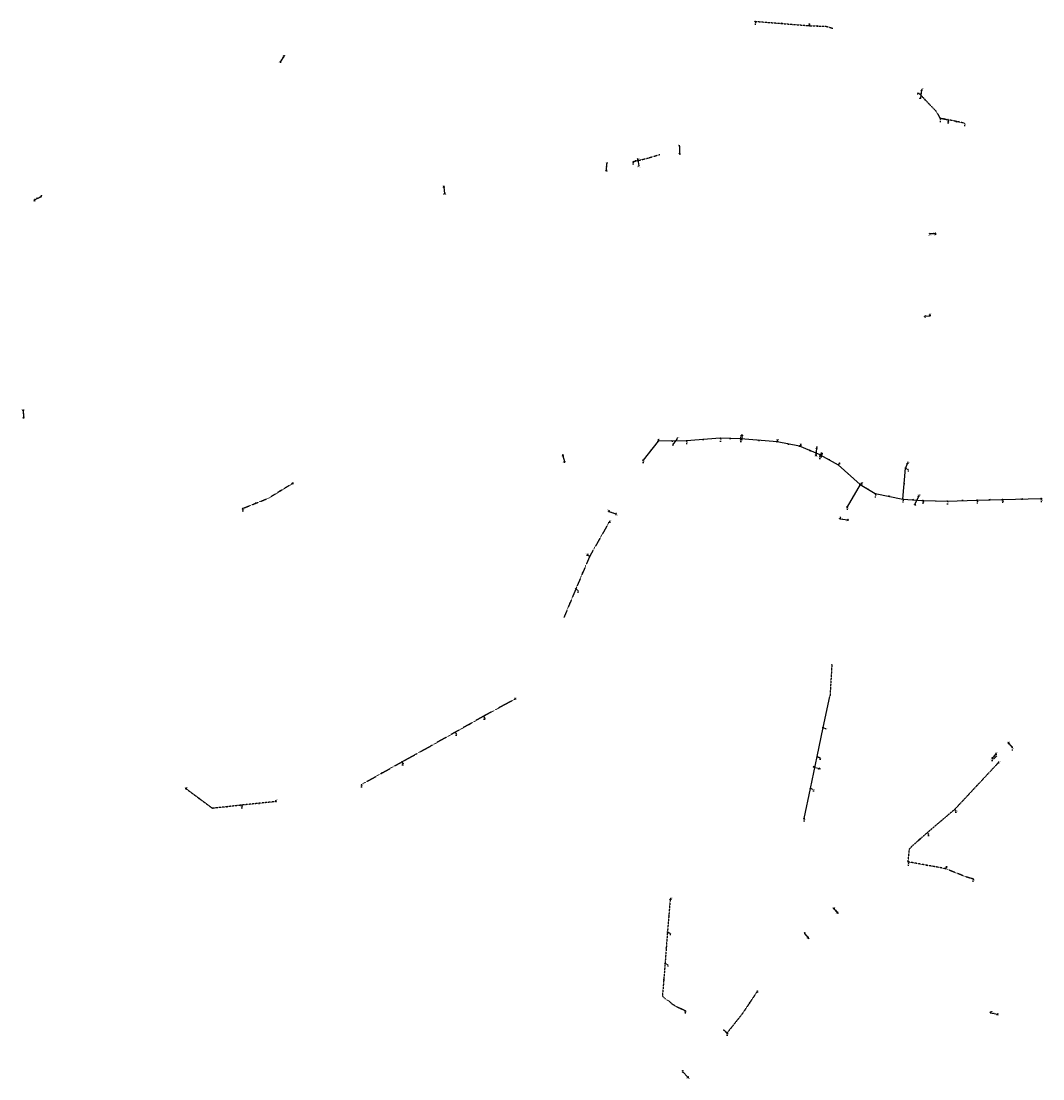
# Model space of a CAD drawing. Extents: x 188323 to 208361, y 565368 to 574910.
# Tile 4 of 256: x 193298 to 195351, y 569916 to 572041. Entities that reach past the tile are written whole.
import ezdxf

# ---------------------------------------------------------------- set-up
doc = ezdxf.new("R2010")
doc.units = 0
for name, pattern in [('BORDER', [1.75, 0.5, -0.25, 0.5, -0.25, 0, -0.25]), ('DASHDOT', [1, 0.5, -0.25, 0, -0.25]), ('DASHED', [0.75, 0.5, -0.25])]:
    doc.linetypes.add(name, pattern=pattern)
doc.layers.get('0').update_dxf_attribs({"linetype": 'CONTINUOUS'})
for name, color, linetype in [('RIO-AFM', 7, 'CONTINUOUS'), ('RIO-BOK', 7, 'CONTINUOUS'), ('RIO-DET', 7, 'CONTINUOUS'), ('RIO-KNP', 7, 'CONTINUOUS'), ('RIO-KNR', 7, 'CONTINUOUS'), ('RIO-LAG', 7, 'CONTINUOUS'), ('RIO-LAG_0B', 7, 'CONTINUOUS'), ('RIO-LAG_2B', 7, 'DASHED'), ('RIO-LAG_4', 7, 'BORDER'), ('RIO-LEN', 7, 'CONTINUOUS'), ('RIO-MVD', 1, 'CONTINUOUS'), ('RIO-VRB', 6, 'DASHDOT'), ('RIO-VRH', 7, 'CONTINUOUS')]:
    doc.layers.add(name, color=color, linetype=linetype)
doc.styles.add('RIO-TXT', font='isocp.shx')

# ---------------------------------------------------------------- blocks, each defined once
blk = doc.blocks.new('L_VHR')
blk.add_lwpolyline([(-0.5, 0), (0.5, 0), (-0.5, 0.15), (-0.5, -0.15), (0.5, 0)])
blk = doc.blocks.new('L_VKT')
blk.add_line((0.3, 0.95), (-0.3, -0.05))
blk.add_lwpolyline([(0.3, 0.15), (0.3, 0.75), (-0.3, 0.75), (-0.3, 0.15)], close=True)
blk = doc.blocks.new('K_RGM')
blk.add_lwpolyline([(-0.6, 0.6), (-0.6, -0.6), (0.6, -0.6), (0.6, 0.6)], close=True)
blk.add_solid([(-0.6, 0.6), (0, 0.6), (-0.6, -0.6), (0, -0.6)])
at = {"style": 'RIO-TXT', "flags": 1}
blk.add_attdef('KNOOPNAAM', (2, 2), '', height=1, dxfattribs=at)
blk = doc.blocks.new('K_IPG')
blk.add_circle((0, 0), 0.5)
for points in [[(0, 0), (-0.5, 0), (-0.433013, 0.25)], [(0, 0), (-0.433013, -0.25), (-0.5, 0)], [(0, 0), (-0.433013, 0.25), (-0.25, 0.433013)], [(0, 0), (-0.25, -0.433013), (-0.433013, -0.25)], [(0, 0), (-0.25, 0.433013), (0, 0.5)], [(0, 0), (0, -0.5), (-0.25, -0.433013)], [(0, 0), (0, 0.5), (0.25, 0.433013)], [(0, 0), (0.25, 0.433013), (0.433013, 0.25)], [(0, 0), (0.433013, 0.25), (0.5, 0)], [(0, 0), (0.5, 0), (0.433013, -0.25)], [(0, 0), (0.433013, -0.25), (0.25, -0.433013)], [(0, 0), (0.25, -0.433013), (0, -0.5)]]:
    blk.add_solid(points)
at = {"style": 'RIO-TXT', "flags": 1}
blk.add_attdef('KNOOPNAAM', (2, 2), '', height=1, dxfattribs=at)
blk = doc.blocks.new('K_OVL')
for points in [[(0.6, 0.6), (-0.6, 0.6), (-0.6, -0.6), (0.6, -0.6)], [(1, 1.25), (0.474823, 0.983111), (0.413034, 1.369554)]]:
    blk.add_lwpolyline(points, close=True)
blk.add_arc((0.81571, 0.439293), 0.83139, 77.193131, 168.854604)
blk.add_solid([(-0.6, 0.6), (0.6, 0.6), (-0.6, -0.6), (0.6, -0.6)])
at = {"style": 'RIO-TXT', "flags": 1}
blk.add_attdef('KNOOPNAAM', (2, 2), '', height=1, dxfattribs=at)
blk = doc.blocks.new('K_UTB')
blk.add_lwpolyline([(0.5, 0.15), (0.5, -0.3), (-0.5, -0.3), (-0.5, 0.15), (-0.45, 0.15), (-0.45, -0.25), (0, -0.25), (0.45, -0.25), (0.45, 0.15)], close=True)
blk.add_lwpolyline([(0.85, 0.6), (0.55, 0.65), (0.614828, 0.459583), (0.850842, 0.598937)])
blk.add_arc((0.85, -0.25), 0.85, 90, 180)
at = {"style": 'RIO-TXT', "flags": 1}
blk.add_attdef('KNOOPNAAM', (2, 2), '', height=1, dxfattribs=at)
blk = doc.blocks.new('K_IPD')
blk.add_lwpolyline([(-0.496027, 0.307994), (0.503973, 0.307994), (0.003973, -0.558031)], close=True)
blk.add_solid([(-0.496027, 0.307994), (0.503973, 0.307994), (0.003973, -0.558031)])
at = {"style": 'RIO-TXT', "flags": 1}
blk.add_attdef('KNOOPNAAM', (2, 2), '', height=1, dxfattribs=at)
blk = doc.blocks.new('K_FIC')
blk.add_circle((0, 0), 0.0625)
at = {"style": 'RIO-TXT', "flags": 1}
blk.add_attdef('KNOOPNAAM', (2, 2), '', height=1, dxfattribs=at)
blk = doc.blocks.new('K_PUN')
blk.add_lwpolyline([(0.5, 0.5), (-0.5, 0.5), (-0.5, -0.5), (0.5, -0.5)], close=True)
blk.add_solid([(-0.5, -0.5), (0.5, 0.5), (0.5, -0.5)])
at = {"style": 'RIO-TXT', "flags": 1}
blk.add_attdef('KNOOPNAAM', (2, 2), '', height=1, dxfattribs=at)
blk = doc.blocks.new('1148_06______76002___c176004_')
at = {"layer": 'RIO-LAG_0B'}
blk.add_line((0, 0), (3.105, 9.317), dxfattribs=at)
at = {"layer": 'RIO-AFM', "style": 'RIO-TXT'}
blk.add_text('r 250', height=0.9, rotation=71.5578, dxfattribs=at).set_placement((0.7368, 3.7916))
at = {"layer": 'RIO-BOK', "style": 'RIO-TXT'}
blk.add_text('-1.44', height=0.9, rotation=71.5578, dxfattribs=at).set_placement((3.1369, 4.9835))
at = {"layer": 'RIO-LEN', "style": 'RIO-TXT'}
blk.add_text('3m', height=0.9, rotation=71.5578, dxfattribs=at).set_placement((0.2245, 2.2548))
blk = doc.blocks.new('1163_06______76007___c276008_')
at = {"layer": 'RIO-LAG_4'}
blk.add_line((0, 0), (1.614, 9.687), dxfattribs=at)
at = {"layer": 'RIO-AFM', "style": 'RIO-TXT'}
blk.add_text('r 250', height=0.9, rotation=80.5296, dxfattribs=at).set_placement((0.1365, 3.8602))
at = {"layer": 'RIO-BOK', "style": 'RIO-TXT'}
blk.add_text('-0.06', height=0.9, rotation=80.5296, dxfattribs=at).set_placement((1.6111, 1.1506))
at = {"layer": 'RIO-LEN', "style": 'RIO-TXT'}
blk.add_text('6m', height=0.9, rotation=80.5296, dxfattribs=at).set_placement((-0.1299, 2.2622))
blk = doc.blocks.new('1178_06______76239_____76284_')
at = {"layer": 'RIO-LAG_2B'}
blk.add_line((0, 0), (-7.496, 6.346), dxfattribs=at)
at = {"layer": 'RIO-VRH', "xscale": 2, "yscale": 2, "zscale": 2, "rotation": 139.73}
blk.add_blockref('L_VHR', (-3.748, 3.173), dxfattribs=at)
at = {"layer": 'RIO-AFM', "style": 'RIO-TXT'}
blk.add_text('r 200', height=0.9, rotation=319.73, dxfattribs=at).set_placement((-4.2489, 4.2533))
at = {"layer": 'RIO-BOK', "style": 'RIO-TXT'}
for s, p in [('-0.96', (-7.3318, 4.3731)), ('-0.88', (-4.0333, 1.5819))]:
    blk.add_text(s, height=0.9, rotation=319.73, dxfattribs=at).set_placement(p)
at = {"layer": 'RIO-LEN', "style": 'RIO-TXT'}
blk.add_text('9m', height=0.9, rotation=319.73, dxfattribs=at).set_placement((-5.4855, 5.2997))
blk = doc.blocks.new('1272_90______900137____900138_')
at = {"layer": 'RIO-LAG'}
blk.add_line((0, 0), (6.342, -7.499), dxfattribs=at)
at = {"layer": 'RIO-AFM', "style": 'RIO-TXT'}
blk.add_text('r 800', height=0.9, rotation=310.1955, dxfattribs=at).set_placement((3.03, -2.8079))
at = {"layer": 'RIO-LEN', "style": 'RIO-TXT'}
blk.add_text('10m', height=0.9, rotation=310.1955, dxfattribs=at).set_placement((1.635, -1.1587))
blk = doc.blocks.new('1273_90______900139____900140_')
at = {"layer": 'RIO-LAG'}
blk.add_line((0, 0), (6.378, -7.468), dxfattribs=at)
at = {"layer": 'RIO-AFM', "style": 'RIO-TXT'}
blk.add_text('r 500', height=0.9, rotation=310.4712, dxfattribs=at).set_placement((3.0431, -2.7929))
at = {"layer": 'RIO-LEN', "style": 'RIO-TXT'}
blk.add_text('10m', height=0.9, rotation=310.4712, dxfattribs=at).set_placement((1.6402, -1.1505))
blk = doc.blocks.new('1420_90______901573____901574_')
at = {"layer": 'RIO-LAG'}
blk.add_line((0, 0), (6.826, 7.06), dxfattribs=at)
at = {"layer": 'RIO-VRH', "xscale": 2, "yscale": 2, "zscale": 2, "rotation": 225.9607}
blk.add_blockref('L_VHR', (3.413, 3.53), dxfattribs=at)
at = {"layer": 'RIO-AFM', "style": 'RIO-TXT'}
blk.add_text('r 400', height=0.9, rotation=45.9607, dxfattribs=at).set_placement((2.4905, 3.2952))
at = {"layer": 'RIO-BOK', "style": 'RIO-TXT'}
for s, p in [('-0.06', (1.9795, 0.0332)), ('0.03', (5.3576, 3.5271))]:
    blk.add_text(s, height=0.9, rotation=45.9607, dxfattribs=at).set_placement(p)
at = {"layer": 'RIO-LEN', "style": 'RIO-TXT'}
blk.add_text('10m', height=0.9, rotation=45.9607, dxfattribs=at).set_placement((0.9891, 1.7423))

msp = doc.modelspace()

# ---------------------------------------------------------------- linework, layer by layer
at = {"layer": 'RIO-LAG'}
for p, q in [((193825.664, 571969.408), (193819.056, 571959.936)), ((195107.424, 571902.336), (195105.216, 571886.976)), ((194620.736, 571789.44), (194621.136, 571775.232)), ((194474.624, 571753.92), (194473.904, 571741.312)), ((194537.456, 571762.624), (194539.024, 571750.464)), ((194147.648, 571707.456), (194149.136, 571695.168)), ((193324.928, 571682.048), (193337.984, 571688.32)), ((195123.696, 571614.208), (195135.024, 571614.656)), ((195114.016, 571448.32), (195124, 571449.28)), ((193302.016, 571258.432), (193303.024, 571245.184)), ((194615.824, 571201.408), (194607.664, 571190.656)), ((194896.048, 571183.04), (194895.168, 571169.408)), ((194386.928, 571167.68), (194389.76, 571156.352)), ((195101.184, 571086.336), (195094.048, 571070.528)), ((194479.28, 571056.192), (194493.136, 571051.264)), ((194943.488, 571041.408), (194959.024, 571039.36)), ((195282.448, 570589.76), (195289.664, 570581.824)), ((195249.136, 570560.576), (195255.84, 570567.488)), ((194891.008, 570542.464), (194902.128, 570539.584)), ((194931.296, 570257.92), (194937.568, 570250.56)), ((194872.704, 570207.488), (194878.848, 570200.192)), ((195246.08, 570048.832), (195259.92, 570046.272)), ((194627.504, 569929.984), (194637.984, 569919.104))]:
    msp.add_line(p, q, dxfattribs=at)
at = {"layer": 'RIO-LAG_0B'}
for p, q in [((194635.008, 571198.016), (194578, 571196.992)), ((194703.008, 571203.008), (194635.008, 571198.016)), ((194744, 571201.984), (194703.008, 571203.008)), ((194816.992, 571196.032), (194744, 571201.984)), ((194578, 571196.992), (194548, 571158.976)), ((194862, 571187.008), (194816.992, 571196.032)), ((194904, 571169.984), (194862, 571187.008)), ((194903.008, 571166.976), (194904, 571169.984)), ((194904, 571169.984), (194940, 571150.016)), ((194940, 571150.016), (194984, 571110.016)), ((195070, 571081.024), (195075.008, 571142.976)), ((194984, 571110.016), (194958, 571065.024)), ((194984, 571110.016), (195014, 571091.968)), ((195014, 571091.968), (195070, 571081.024)), ((195070, 571081.024), (195110, 571078.016)), ((195110, 571078.016), (195159.008, 571076.992)), ((195159.008, 571076.992), (195219.008, 571078.976)), ((195219.008, 571078.976), (195270, 571080)), ((195270, 571080), (195348, 571081.984)), ((194909.408, 570622.016), (194923.344, 570684.288)), ((194897.952, 570563.52), (194909.408, 570622.016)), ((194884.336, 570499.648), (194897.952, 570563.52)), ((194871.232, 570438.976), (194884.336, 570499.648))]:
    msp.add_line(p, q, dxfattribs=at)
at = {"layer": 'RIO-LAG_2B'}
for p, q in [((194772.976, 572040.768), (194881.344, 572032.064)), ((195144.512, 571846.336), (195160.496, 571843.136)), ((195193.968, 571836.096), (195160.496, 571843.136)), ((195078.784, 571152.384), (195075.008, 571142.976)), ((193842.224, 571111.36), (193795.952, 571082.944)), ((193743.504, 571062.08), (193795.952, 571082.944)), ((194479.36, 571033.984), (194440.496, 570965.632)), ((194440.496, 570965.632), (194412.992, 570900.736)), ((194412.992, 570900.736), (194389.024, 570843.392)), ((194927.2, 570748.8), (194923.344, 570684.288)), ((194289.776, 570678.592), (194227.616, 570644.8)), ((194227.616, 570644.8), (194170.88, 570612.672)), ((194170.88, 570612.672), (194120.896, 570584.64)), ((194063.552, 570553.024), (194120.896, 570584.64)), ((193982.032, 570507.328), (194063.552, 570553.024)), ((195260.976, 570550.464), (195174.16, 570457.536)), ((193629.936, 570498.624), (193682.592, 570459.584)), ((193741.312, 570465.984), (193682.592, 570459.584)), ((193810.608, 570473.152), (193741.312, 570465.984)), ((195174.16, 570457.536), (195119.168, 570410.88)), ((195119.168, 570410.88), (195088.032, 570383.36)), ((195154.816, 570338.432), (195080.24, 570352.064)), ((194602.32, 570276.48), (194596.864, 570211.008)), ((194596.864, 570211.008), (194592.096, 570148.096)), ((194592.096, 570148.096), (194586.752, 570082.24)), ((194716.672, 570008.256), (194709.856, 570014.08))]:
    msp.add_line(p, q, dxfattribs=at)
for points in [[(194881.344, 572032.064), (194915.824, 572030.72), (194929.104, 572026.88)], [(195104.288, 571894.144), (195124.976, 571872.192), (195136.336, 571860.48), (195144.512, 571846.336)], [(194527.824, 571759.104), (194537.888, 571761.152), (194557.904, 571766.08), (194581.728, 571773.376)], [(195080.24, 570352.064), (195083.12, 570377.856), (195088.032, 570383.36)], [(195211.072, 570317.76), (195198.096, 570321.28), (195154.816, 570338.432)], [(194632.592, 570052.992), (194615.168, 570060.48), (194606.304, 570066.24), (194600.464, 570072.192), (194592.304, 570076.736), (194586.752, 570082.24)], [(194776.256, 570090.112), (194747.072, 570046.528), (194716.672, 570008.256)]]:
    msp.add_lwpolyline(points, dxfattribs=at)
at = {"layer": 'RIO-LAG_4'}
msp.add_line((194744, 571201.984), (194744.992, 571208), dxfattribs=at)
at = {"layer": 'RIO-VRB'}
for p, q in [((194772.97, 572040.75), (194773.6771, 572037.4368)), ((194881.34, 572032.07), (194882.7333, 572036.5994)), ((193825.67, 571969.44), (193827.6464, 571972.4958)), ((193819.06, 571959.93), (193819.5935, 571957.6016)), ((195107.42, 571902.35), (195109.3964, 571905.4058)), ((195104.28, 571894.16), (195099.8843, 571897.3963)), ((195105.21, 571886.99), (195103.2344, 571885.3336)), ((195144.52, 571846.36), (195145.4006, 571842.062)), ((195160.5, 571843.15), (195161.3806, 571838.852)), ((195193.97, 571836.12), (195194.5035, 571833.7916)), ((194620.74, 571789.41), (194620.7397, 571792.185)), ((194621.13, 571775.2), (194621.6635, 571772.8716)), ((194474.63, 571753.9), (194476.6064, 571756.9558)), ((194527.83, 571759.12), (194528.3635, 571756.7916)), ((194537.45, 571762.61), (194537.4497, 571765.385)), ((194539.02, 571750.47), (194539.5535, 571748.1416)), ((194473.91, 571741.33), (194474.4435, 571739.0016)), ((194147.64, 571707.43), (194147.6397, 571710.205)), ((193337.98, 571688.3), (193339.9564, 571691.3558)), ((194149.14, 571695.16), (194149.6735, 571692.8316)), ((193324.92, 571682.07), (193325.4535, 571679.7416)), ((195123.69, 571614.18), (195124.3971, 571610.8668)), ((195135.02, 571614.64), (195135.7271, 571611.3268)), ((195124, 571449.25), (195124.5335, 571452.9784)), ((195114.01, 571448.31), (195114.5435, 571445.9816)), ((193302.02, 571258.43), (193302.0197, 571261.205)), ((193303.02, 571245.21), (193303.5535, 571242.8816)), ((194578, 571197), (194579.3933, 571201.5294)), ((194615.82, 571201.42), (194617.7964, 571204.4758)), ((194635, 571198), (194635.7071, 571194.6868)), ((194703, 571203), (194703.7071, 571199.6868)), ((194744, 571202), (194744.7071, 571198.6868)), ((194745, 571208), (194746.9764, 571211.0558)), ((194817, 571196), (194818.3933, 571200.5294)), ((194607.67, 571190.63), (194608.2035, 571188.3016)), ((194862, 571187), (194865.2618, 571191.588)), ((194896.05, 571183.02), (194898.0264, 571186.0758)), ((194386.93, 571167.67), (194386.9297, 571170.445)), ((194389.76, 571156.33), (194390.2935, 571154.0016)), ((194548, 571159), (194548.5335, 571156.6716)), ((194895.16, 571169.39), (194895.6935, 571167.0616)), ((194903, 571167), (194903.5335, 571164.6716)), ((194904, 571170), (194907.2618, 571174.588)), ((195078.79, 571152.39), (195080.7664, 571155.4458)), ((194940, 571150), (194943.2618, 571154.588)), ((195075, 571143), (195081.1269, 571140.1622)), ((193842.23, 571111.35), (193844.2064, 571114.4058)), ((194984, 571110), (194987.8874, 571113.9624)), ((195014, 571092), (195014.8806, 571087.702)), ((195070, 571081), (195070.7071, 571077.6868)), ((195094.04, 571070.52), (195094.5735, 571068.1916)), ((195101.19, 571086.33), (195103.1664, 571089.3858)), ((195110, 571078), (195110.7071, 571074.6868)), ((195159, 571077), (195159.7071, 571073.6868)), ((195219, 571079), (195219.7071, 571075.6868)), ((195270, 571080), (195270.7071, 571076.6868)), ((195348, 571082), (195348.7071, 571078.6868)), ((193743.5, 571062.1), (193744.0335, 571059.7716)), ((194479.28, 571056.17), (194479.2797, 571058.945)), ((194493.14, 571051.25), (194493.6735, 571048.9216)), ((194958, 571065), (194958.5335, 571062.6716)), ((194479.36, 571033.99), (194481.3364, 571037.0458)), ((194943.48, 571041.38), (194945.0172, 571044.7432)), ((194959.03, 571039.38), (194959.5635, 571037.0516)), ((194440.49, 570965.62), (194435.8353, 570970.2238)), ((194412.99, 570900.76), (194417.5372, 570896.0398)), ((194289.78, 570678.59), (194291.7564, 570681.6458)), ((194227.61, 570644.77), (194229.3452, 570640.7008)), ((194170.88, 570612.69), (194172.6152, 570608.6208)), ((194909.41, 570622), (194915.5369, 570619.1622)), ((195282.45, 570589.75), (195282.4497, 570592.525)), ((195289.66, 570581.81), (195290.1935, 570579.4816)), ((194897.95, 570563.5), (194904.0769, 570560.6622)), ((195249.13, 570560.56), (195249.6635, 570558.2316)), ((195255.84, 570567.5), (195257.8164, 570570.5558)), ((194063.55, 570553.05), (194065.2852, 570548.9808)), ((194891, 570542.44), (194890.9997, 570545.215)), ((194902.13, 570539.56), (194902.6635, 570537.2316)), ((195260.98, 570550.49), (195262.9564, 570553.5458)), ((193629.94, 570498.6), (193629.9397, 570501.375)), ((193982.03, 570507.3), (193982.5635, 570504.9716)), ((194884.34, 570499.63), (194890.4669, 570496.7922)), ((193810.61, 570473.14), (193810.6095, 570476.915)), ((193741.32, 570466.01), (193742.0271, 570462.6968)), ((195174.16, 570457.52), (195176.697, 570453.8247)), ((194871.23, 570439), (194871.7635, 570436.6716)), ((195119.17, 570410.9), (195121.707, 570407.2047)), ((195080.24, 570352.06), (195081.1206, 570347.762)), ((195154.81, 570338.43), (195158.0718, 570343.018)), ((195211.07, 570317.73), (195211.6035, 570315.4016)), ((194602.32, 570276.46), (194604.2964, 570279.5158)), ((194931.3, 570257.9), (194931.2997, 570260.675)), ((194937.57, 570250.55), (194938.1035, 570248.2216)), ((194596.86, 570211.03), (194602.9869, 570208.1922)), ((194872.7, 570207.5), (194872.6997, 570210.275)), ((194878.85, 570200.22), (194879.3835, 570197.8916)), ((194592.1, 570148.09), (194598.2269, 570145.2522)), ((194776.26, 570090.1), (194778.2364, 570093.1558)), ((194632.59, 570052.98), (194633.1235, 570050.6516)), ((195246.08, 570048.84), (195248.0564, 570051.8958)), ((195259.92, 570046.29), (195260.4535, 570043.9616)), ((194716.67, 570008.28), (194717.2035, 570005.9516)), ((194627.5, 569930), (194627.4997, 569932.775)), ((194637.98, 569919.11), (194638.5135, 569916.7816))]:
    msp.add_line(p, q, dxfattribs=at)

# ---------------------------------------------------------------- block references
at = {"layer": 'RIO-AFM', "xscale": 0.9, "yscale": 0.9, "zscale": 0.9}
for p, rotation in [((193330.0159, 571685.0549), 25.4999), ((193302.92, 571253.2047), 274.3344)]:
    msp.add_blockref('L_VKT', p, dxfattribs=dict(at, rotation=rotation))
at = {"layer": 'RIO-DET'}
for name, p in [('1163_06______76007___c276008_', (194746.496, 571199.488)), ('1148_06______76002___c176004_', (194905.504, 571164.48)), ('1420_90______901573____901574_', (195251.632, 570558.08)), ('1273_90______900139____900140_', (194933.792, 570255.424)), ('1272_90______900137____900138_', (194875.2, 570204.992)), ('1178_06______76239_____76284_', (194719.168, 570005.76))]:
    msp.add_blockref(name, p, dxfattribs=at)
at = {"layer": 'RIO-KNP', "xscale": 1.25, "yscale": 1.25, "zscale": 1.25}
for name, p in [('K_IPD', (194772.976, 572040.768)), ('K_IPD', (194881.344, 572032.064)), ('K_FIC', (194929.104, 572026.88)), ('K_UTB', (193825.664, 571969.408)), ('K_UTB', (193819.056, 571959.936)), ('K_UTB', (195107.424, 571902.336)), ('K_IPD', (195104.288, 571894.144)), ('K_UTB', (195105.216, 571886.976)), ('K_IPD', (195144.512, 571846.336)), ('K_PUN', (195160.496, 571843.136)), ('K_IPD', (195193.968, 571836.096)), ('K_FIC', (194581.728, 571773.376)), ('K_UTB', (194620.736, 571789.44)), ('K_UTB', (194621.136, 571775.232)), ('K_UTB', (194474.624, 571753.92)), ('K_IPD', (194527.824, 571759.104)), ('K_UTB', (194537.456, 571762.624)), ('K_UTB', (194539.024, 571750.464)), ('K_UTB', (194473.904, 571741.312)), ('K_UTB', (194147.648, 571707.456)), ('K_UTB', (193337.984, 571688.32)), ('K_UTB', (194149.136, 571695.168)), ('K_UTB', (193324.928, 571682.048)), ('K_UTB', (195123.696, 571614.208)), ('K_UTB', (195135.024, 571614.656)), ('K_UTB', (195114.016, 571448.32)), ('K_UTB', (195124, 571449.28)), ('K_UTB', (193302.016, 571258.432)), ('K_UTB', (193303.024, 571245.184)), ('K_IPG', (194578, 571196.992)), ('K_UTB', (194615.824, 571201.408)), ('K_IPG', (194635.008, 571198.016)), ('K_IPG', (194703.008, 571203.008)), ('K_OVL', (194744, 571201.984)), ('K_UTB', (194744.992, 571208)), ('K_UTB', (194607.664, 571190.656)), ('K_IPG', (194816.992, 571196.032)), ('K_IPG', (194862, 571187.008)), ('K_UTB', (194896.048, 571183.04)), ('K_UTB', (194386.928, 571167.68)), ('K_UTB', (194389.76, 571156.352)), ('K_IPG', (194548, 571158.976)), ('K_UTB', (194895.168, 571169.408)), ('K_RGM', (194903.008, 571166.976)), ('K_IPG', (194904, 571169.984)), ('K_IPG', (194940, 571150.016)), ('K_IPD', (195075.008, 571142.976)), ('K_IPD', (195078.784, 571152.384)), ('K_IPD', (193842.224, 571111.36)), ('K_IPG', (194984, 571110.016)), ('K_IPG', (195014, 571091.968)), ('K_FIC', (193795.952, 571082.944)), ('K_IPG', (195070, 571081.024)), ('K_UTB', (195094.048, 571070.528)), ('K_UTB', (195101.184, 571086.336)), ('K_IPG', (195110, 571078.016)), ('K_IPG', (195159.008, 571076.992)), ('K_IPG', (195219.008, 571078.976)), ('K_IPG', (195270, 571080)), ('K_IPG', (195348, 571081.984)), ('K_IPD', (193743.504, 571062.08)), ('K_UTB', (194479.28, 571056.192)), ('K_UTB', (194493.136, 571051.264)), ('K_IPG', (194958, 571065.024)), ('K_IPD', (194479.36, 571033.984)), ('K_UTB', (194943.488, 571041.408)), ('K_UTB', (194959.024, 571039.36)), ('K_IPD', (194440.496, 570965.632)), ('K_IPD', (194412.992, 570900.736)), ('K_FIC', (194389.024, 570843.392)), ('K_FIC', (194927.2, 570748.8)), ('K_IPD', (194289.776, 570678.592)), ('K_IPD', (194227.616, 570644.8)), ('K_IPD', (194170.88, 570612.672)), ('K_IPG', (194909.408, 570622.016)), ('K_FIC', (194120.896, 570584.64)), ('K_UTB', (195282.448, 570589.76)), ('K_UTB', (195289.664, 570581.824)), ('K_IPG', (194897.952, 570563.52)), ('K_UTB', (195249.136, 570560.576)), ('K_UTB', (195255.84, 570567.488)), ('K_IPD', (194063.552, 570553.024)), ('K_UTB', (194891.008, 570542.464)), ('K_UTB', (194902.128, 570539.584)), ('K_IPD', (195260.976, 570550.464)), ('K_IPD', (193629.936, 570498.624)), ('K_IPD', (193982.032, 570507.328)), ('K_IPG', (194884.336, 570499.648)), ('K_FIC', (193682.592, 570459.584)), ('K_IPD', (193741.312, 570465.984)), ('K_IPD', (193810.608, 570473.152)), ('K_IPD', (195174.16, 570457.536)), ('K_IPG', (194871.232, 570438.976)), ('K_IPD', (195119.168, 570410.88)), ('K_FIC', (195088.032, 570383.36)), ('K_IPD', (195080.24, 570352.064)), ('K_IPD', (195154.816, 570338.432)), ('K_IPD', (195211.072, 570317.76)), ('K_IPD', (194602.32, 570276.48)), ('K_UTB', (194931.296, 570257.92)), ('K_UTB', (194937.568, 570250.56)), ('K_IPD', (194596.864, 570211.008)), ('K_UTB', (194872.704, 570207.488)), ('K_UTB', (194878.848, 570200.192)), ('K_IPD', (194592.096, 570148.096)), ('K_FIC', (194586.752, 570082.24)), ('K_IPD', (194776.256, 570090.112)), ('K_IPD', (194632.592, 570052.992)), ('K_UTB', (195246.08, 570048.832)), ('K_UTB', (195259.92, 570046.272)), ('K_FIC', (194709.856, 570014.08)), ('K_IPD', (194716.672, 570008.256)), ('K_UTB', (194627.504, 569929.984)), ('K_UTB', (194637.984, 569919.104))]:
    msp.add_blockref(name, p, dxfattribs=at)
at = {"layer": 'RIO-VRH', "xscale": 2, "yscale": 2, "zscale": 2}
for p, rotation in [((194827.155, 572036.41), 355.4211), ((194898.58, 572031.405), 357.7912), ((195114.63, 571883.185), 313.326), ((195152.51, 571844.755), 528.6429), ((195177.235, 571839.635), 168.1393), ((194532.86, 571760.15), 11.5714), ((194606.5, 571197.5), 361.005), ((194669, 571200.5), 364.2049), ((194723.5, 571202.5), 358.603), ((194780.5, 571199), 355.3018), ((194563, 571178), 411.7046), ((194839.5, 571191.5), 348.6912), ((194883, 571178.5), 337.966), ((194922, 571160), 510.9483), ((195072.5, 571112), 265.3807), ((193819.09, 571097.135), 211.5594), ((194999, 571101), 329.0394), ((193769.725, 571072.51), 21.6484), ((194971, 571087.5), 419.9756), ((195042, 571086.5), 528.8881), ((195090, 571079.5), 535.7113), ((195189, 571078), 181.909), ((195244.5, 571079.5), 181.1232), ((195309, 571081), 181.4687), ((194459.925, 570999.805), 240.3746), ((194426.74, 570933.19), 247.0168), ((194401.01, 570872.09), 247.3152), ((194258.695, 570661.68), 208.543), ((194199.245, 570628.73), 209.4846), ((194092.22, 570568.83), 28.8255), ((195252.485, 570564.03), 225.9607), ((194022.79, 570530.175), 29.2987), ((195217.57, 570504.005), 226.9544), ((193656.265, 570479.085), 323.4538), ((193711.955, 570462.79), 186.2571), ((193775.965, 570469.575), 185.8745), ((195146.665, 570434.21), 220.2869), ((195103.6, 570397.12), 221.5058), ((195081.68, 570364.96), 83.6221), ((195117.525, 570345.245), 169.6428), ((195204.58, 570319.5), 164.7464), ((194599.59, 570243.745), 265.2213), ((194594.48, 570179.56), 265.6664), ((194589.43, 570115.18), 265.3531), ((194623.875, 570056.74), 156.6651), ((194761.67, 570068.32), 236.177), ((194713.265, 570011.165), 139.73)]:
    msp.add_blockref('L_VHR', p, dxfattribs=dict(at, rotation=rotation))

# ---------------------------------------------------------------- texts
at = {"layer": 'RIO-AFM', "style": 'RIO-TXT'}
for s, rotation, p in [('r 160', 355.4211, (194826.6591, 572036.9855)), ('r 160', 357.7912, (194897.7897, 572031.9463)), ('r 600', 415.1929, (193821.4893, 571964.3066)), ('r 300', 441.8042, (195105.7003, 571893.9398)), ('r 160', 313.326, (195114.4444, 571884.1237)), ('r 160', 348.6429, (195151.8149, 571845.4094)), ('r 160', 348.1393, (195176.5468, 571840.301)), ('r 500', 271.5811, (194621.4166, 571783.1289)), ('r 160', 11.5714, (194531.9659, 571760.4773)), ('r 300', 277.3772, (194538.6303, 571757.4082)), ('r 500', 446.713, (194473.721, 571746.8346)), ('2000/1000', 25.4999, (193330.747, 571685.4036)), ('r 500', 276.9781, (194148.7913, 571702.1605)), ('r 500', 2.3247, (195128.5253, 571614.8767)), ('r 500', 5.3748, (195118.1517, 571449.2019)), ('1450/1200', 274.3344, (193302.9816, 571252.3971)), ('r 200', 361.005, (194605.6804, 571198.0033)), ('r 700', 412.9298, (194610.8546, 571195.6821)), ('r 250', 364.2049, (194668.1534, 571200.9603)), ('r 250', 358.603, (194722.7024, 571203.0321)), ('r 250', 355.3018, (194779.7352, 571199.5873)), ('r 200', 411.7046, (194562.0936, 571177.6827)), ('r 250', 348.6912, (194838.8062, 571192.163)), ('r 250', 337.966, (194882.4417, 571179.2803)), ('r 600', 446.2553, (194895.0495, 571175.4293)), ('r 300', 284.0201, (194388.6369, 571162.9084)), ('r 250', 330.9483, (194921.5404, 571160.8417)), ('r 160', 428.0131, (195076.1256, 571147.1318)), ('r 250', 317.7306, (194961.749, 571130.9287)), ('r 200', 85.3807, (195071.9365, 571111.2327)), ('r 200', 391.5594, (193818.1288, 571097.1509)), ('r 250', 329.0394, (194998.5676, 571101.8549)), ('r 200', 21.6484, (193768.7877, 571072.6759)), ('r 200', 419.9756, (194970.1479, 571087.0565)), ('r 250', 348.8881, (195041.3046, 571087.1641)), ('r 250', 355.7113, (195089.2302, 571080.0714)), ('r 500', 425.6587, (195096.8209, 571077.8946)), ('r 250', 358.831, (195133.7003, 571078.0315)), ('r 250', 1.909, (195188.1737, 571078.4727)), ('r 200', 1.1232, (195243.68, 571079.984)), ('r 200', 1.4687, (195308.1772, 571081.4791)), ('r 400', 340.4582, (194485.6149, 571054.4562)), ('r 500', 352.6718, (194950.5157, 571040.9837)), ('r 200', 420.3746, (194459.0684, 570999.3594)), ('r 200', 427.0168, (194425.9433, 570932.6477)), ('r 200', 427.3152, (194400.2184, 570871.5423)), ('r 160', 446.5659, (194924.7026, 570715.7771)), ('r 200', 388.543, (194257.7336, 570661.7511)), ('r 250', 77.3904, (194915.7103, 570652.4736)), ('r 200', 389.4846, (194198.2836, 570628.7839)), ('r 200', 389.3205, (194144.9248, 570598.7044)), ('r 250', 78.9083, (194903.0335, 570592.0509)), ('r 300', 312.2462, (195285.8826, 570586.7179)), ('r 200', 28.8255, (194091.2691, 570568.8774)), ('r 600', 345.4938, (194895.9064, 570541.6901)), ('r 200', 29.2987, (194021.8389, 570530.2146)), ('r 250', 77.9629, (194890.4871, 570530.8766)), ('r 200', 406.9544, (195216.8066, 570503.9787)), ('r 200', 323.4538, (193655.9239, 570479.9855)), ('r 200', 366.2571, (193711.0931, 570463.2168)), ('r 200', 365.8745, (193775.1052, 570470.0108)), ('r 250', 77.7909, (194877.1251, 570468.629)), ('r 200', 400.2869, (195145.709, 570434.0843)), ('r 200', 401.5058, (195102.6534, 570396.9668)), ('r 160', 83.6221, (195081.0932, 570364.2104)), ('r 160', 349.6428, (195116.8219, 570345.9057)), ('r 160', 344.7464, (195203.9308, 570320.1992)), ('r 200', 445.2213, (194599.0041, 570242.9806)), ('r 200', 445.6664, (194593.9009, 570178.7909)), ('r 200', 445.3531, (194588.8458, 570114.4144)), ('r 200', 336.665, (194623.3313, 570057.5251)), ('r 200', 416.177, (194760.9403, 570068.1583)), ('r 500', 349.5615, (195252.294, 570048.2075)), ('r 400', 313.9055, (194632.5413, 569925.4887))]:
    msp.add_text(s, height=0.9, rotation=rotation, dxfattribs=at).set_placement(p)
at = {"layer": 'RIO-BOK', "style": 'RIO-TXT'}
for s, rotation, p in [('-0.01', 355.4211, (194774.2545, 572039.2435)), ('-0.24', 355.4211, (194877.1472, 572031.0679)), ('-0.24', 357.7912, (194882.6857, 572030.6179)), ('-0.27', 343.6752, (194924.7741, 572026.6647)), ('0.23', 313.326, (195104.2231, 571892.1811)), ('0.16', 300.121, (195141.53, 571848.7408)), ('0.16', 348.6429, (195145.6177, 571844.7124)), ('0.21', 348.6429, (195156.736, 571842.4864)), ('0.21', 348.1393, (195161.5832, 571841.4929)), ('0.37', 348.1393, (195190.2026, 571835.5006)), ('-0.75', 17.0215, (194578.2093, 571770.821)), ('-0.71', 11.5714, (194529.4822, 571758.0293)), ('-0.85', 361.005, (194630.9245, 571196.5618)), ('-0.85', 364.2049, (194636.4995, 571196.7074)), ('-0.91', 364.2049, (194699.0108, 571201.3436)), ('-0.88', 358.603, (194704.3661, 571201.5672)), ('-0.89', 358.603, (194739.8681, 571200.7238)), ('-0.91', 355.3018, (194745.2813, 571200.4909)), ('-0.73', 411.7046, (194576.5361, 571192.9317)), ('-0.73', 361.005, (194579.425, 571195.6257)), ('-1.01', 355.3018, (194812.8032, 571194.9842)), ('-1.01', 348.6912, (194818.0991, 571194.3534)), ('-1.19', 348.6912, (194857.7107, 571186.4572)), ('-1.19', 337.966, (194862.7734, 571185.1776)), ('-0.58', 411.7046, (194549.9661, 571159.2324)), ('-1.21', 337.966, (194899.6846, 571170.2646)), ('-1.44', 330.9483, (194904.5449, 571168.0967)), ('-1.31', 330.9483, (194935.7476, 571150.7878)), ('-1.31', 317.7306, (194940.0953, 571148.0226)), ('-0.36', 85.3807, (195076.0659, 571138.8002)), ('-0.06', 428.0131, (195076.8217, 571143.7752)), ('-0.06', 428.0131, (195078.5504, 571148.066)), ('-1.87', 391.5594, (193839.4525, 571108.0381)), ('-1.31', 317.7306, (194980.0484, 571111.7478)), ('-0.67', 419.9756, (194983.1351, 571105.7652)), ('-1.31', 329.0394, (194984.4812, 571108.0796)), ('-1.36', 329.0394, (195009.774, 571092.9258)), ('-1.36', 348.8881, (195015.1047, 571090.3572)), ('-1.91', 21.6484, (193792.6554, 571080.106)), ('-1.91', 391.5594, (193797.8758, 571082.461)), ('-1.31', 348.8881, (195065.714, 571080.4494)), ('-0.49', 85.3807, (195071.508, 571082.2827)), ('-1.31', 355.7113, (195071.2921, 571079.5001)), ('-1.14', 355.7113, (195105.8088, 571076.9333)), ('-0.52', 358.831, (195111.3718, 571076.5726)), ('-0.52', 358.831, (195154.8733, 571075.7124)), ('-0.52', 1.909, (195160.4456, 571075.6474)), ('-0.47', 1.909, (195214.9484, 571077.4642)), ('-0.47', 1.1232, (195220.427, 571077.6277)), ('-0.43', 1.1232, (195265.9272, 571078.5199)), ('-0.43', 1.4687, (195271.4352, 571078.6363)), ('-0.30', 1.4687, (195343.9364, 571080.4953)), ('-1.86', 21.6484, (193745.3175, 571061.3152)), ('-0.56', 419.9756, (194959.9122, 571065.5128)), ('-1.10', 420.3746, (194478.5095, 571029.757)), ('-1.31', 427.0168, (194440.14, 570961.3157)), ('-1.31', 420.3746, (194442.3985, 570966.1461)), ('-1.48', 427.0168, (194414.8249, 570901.5034)), ('-1.48', 427.3152, (194412.6671, 570896.4514)), ('-1.60', 427.3152, (194390.861, 570844.1729)), ('-1.74', 388.543, (194286.8273, 570675.4381)), ('-1.83', 388.543, (194229.509, 570644.2103)), ('-1.83', 389.4846, (194224.7115, 570641.5671)), ('-1.91', 389.3205, (194167.9745, 570609.4909)), ('-1.91', 389.4846, (194172.7879, 570612.1616)), ('-1.91', 28.8255, (194117.9725, 570581.4061)), ('-1.91', 389.3205, (194122.7964, 570584.0761)), ('0.22', 312.2462, (195282.3558, 570587.7725)), ('0.22', 312.2462, (195286.2341, 570583.507)), ('-1.74', 29.2987, (194060.6593, 570549.8223)), ('-1.74', 28.8255, (194065.4514, 570552.4985)), ('-0.04', 406.9544, (195259.1482, 570546.5916)), ('-1.83', 323.4538, (193630.232, 570496.6419)), ('-1.44', 29.2987, (193983.9359, 570506.7642)), ('-1.95', 323.4538, (193678.4863, 570460.9179)), ('-1.95', 366.2571, (193684.1348, 570458.3319)), ('-1.85', 366.2571, (193737.3939, 570464.2061)), ('-1.85', 365.8745, (193742.8565, 570464.7616)), ('-1.68', 365.8745, (193806.6704, 570471.369)), ('-0.26', 400.2869, (195171.9102, 570453.8338)), ('-0.26', 406.9544, (195176.1385, 570457.5888)), ('-0.64', 400.2869, (195121.1431, 570410.7386)), ('-0.64', 401.5058, (195117.0121, 570407.1524)), ('-0.68', 48.1353, (195086.336, 570379.3513)), ('-0.68', 401.5058, (195090.0061, 570383.2206)), ('-0.65', 83.6221, (195081.7866, 570353.2958)), ('-0.65', 349.6428, (195081.3663, 570350.4318)), ('-0.40', 349.6428, (195150.5335, 570337.8347)), ('-0.40', 338.3745, (195155.5964, 570336.6131)), ('-0.26', 344.7464, (195206.7482, 570317.4637)), ('-0.73', 445.2213, (194603.3353, 570272.2613)), ('-0.83', 445.6664, (194597.9095, 570206.8388)), ('-0.83', 445.2213, (194598.3707, 570212.3095)), ('-0.94', 445.3531, (194593.1248, 570143.8938)), ('-0.94', 445.6664, (194593.6008, 570149.3812)), ('-1.03', 315.1598, (194586.7665, 570080.2903)), ('-1.03', 445.3531, (194588.2678, 570083.5529)), ('-0.74', 416.177, (194775.116, 570085.9318)), ('-0.72', 336.665, (194628.2751, 570053.3271)), ('-0.88', 411.5162, (194718.6368, 570008.5059))]:
    msp.add_text(s, height=0.9, rotation=rotation, dxfattribs=at).set_placement(p)
at = {"layer": 'RIO-KNR', "style": 'RIO-TXT'}
for s, p in [('76201', (194770.4896, 572036.6868)), ('76200', (194879.5458, 572035.8494)), ('900117', (193823.8214, 571971.7458)), ('900118', (193815.7685, 571956.8516)), ('900169', (195105.5714, 571904.6558)), ('76198', (195096.6968, 571896.6463)), ('900170', (195099.4094, 571884.5836)), ('76196', (195142.2131, 571841.312)), ('76126', (195158.1931, 571838.102)), ('76194', (195191.316, 571833.0416)), ('900125', (194616.9147, 571791.435)), ('900126', (194617.8385, 571772.1216)), ('900121', (194472.7814, 571756.2058)), ('76202', (194525.176, 571756.0416)), ('900123', (194533.6247, 571764.635)), ('900122', (194470.6185, 571738.2516)), ('900124', (194535.7285, 571747.3916)), ('900119', (194143.8147, 571709.455)), ('900116', (193336.1314, 571690.6058)), ('900120', (194145.8485, 571692.0816)), ('900115', (193321.6285, 571678.9916)), ('900167', (195120.5721, 571610.1168)), ('900168', (195131.9021, 571610.5768)), ('900166', (195120.7085, 571452.2284)), ('900165', (195110.7185, 571445.2316)), ('900113', (193298.1947, 571260.455)), ('900114', (193299.7285, 571242.1316)), ('76011', (194576.2058, 571200.7794)), ('900155', (194613.9714, 571203.7258)), ('76009', (194700.5196, 571198.9368)), ('76007', (194741.5196, 571197.9368)), ('76008', (194743.7889, 571210.3058)), ('76006', (194815.2058, 571199.7794)), ('900156', (194604.3785, 571187.5516)), ('76010', (194632.5196, 571193.9368)), ('76005', (194862.0743, 571190.838)), ('900157', (194894.2014, 571185.3258)), ('900151', (194383.1047, 571169.695)), ('900152', (194386.4685, 571153.2516)), ('76012', (194545.346, 571155.9216)), ('900158', (194891.8685, 571166.3116)), ('76002', (194900.346, 571163.9216)), ('76004', (194904.0743, 571173.838)), ('76013', (194940.0743, 571153.838)), ('76034', (195077.5789, 571154.6958)), ('76023', (195077.9394, 571139.4122)), ('76207', (193841.0189, 571113.6558)), ('76014', (194984.6999, 571113.2124)), ('76019', (195011.6931, 571086.952)), ('76021', (195067.5196, 571076.9368)), ('900163', (195099.3414, 571088.6358)), ('76025', (195107.5196, 571073.9368)), ('76026', (195156.5196, 571072.9368)), ('76027', (195216.5196, 571074.9368)), ('76028', (195267.5196, 571075.9368)), ('76030', (195345.5196, 571077.9368)), ('76205', (193740.846, 571059.0216)), ('900153', (194475.4547, 571058.195)), ('900154', (194489.8485, 571048.1716)), ('76016', (194955.346, 571061.9216)), ('900164', (195090.7485, 571067.4416)), ('76229', (194478.1489, 571036.2958)), ('900159', (194941.1922, 571043.9932)), ('900160', (194955.7385, 571036.3016)), ('76227', (194432.6478, 570969.4738)), ('76225', (194414.3497, 570895.2898)), ('76223', (194288.5689, 570680.8958)), ('76221', (194226.1577, 570639.9508)), ('76219', (194169.4277, 570607.8708)), ('76253', (194912.3494, 570618.4122)), ('900143', (195278.6247, 570591.775)), ('76254', (194900.8894, 570559.9122)), ('901574', (195253.9914, 570569.8058)), ('900144', (195286.3685, 570578.7316)), ('76217', (194062.0977, 570548.2308)), ('900141', (194887.1747, 570544.465)), ('901573', (195245.8385, 570557.4816)), ('76246', (195259.7689, 570552.7958)), ('900142', (194898.8385, 570536.4816)), ('76209', (193626.7522, 570500.625)), ('76215', (193979.376, 570504.2216)), ('76255', (194887.2794, 570496.0422)), ('76213', (193807.422, 570476.165)), ('76211', (193738.8396, 570461.9468)), ('76245', (195173.5095, 570453.0747)), ('76256', (194868.576, 570435.9216)), ('76244', (195118.5195, 570406.4547)), ('76243', (195077.9331, 570347.012)), ('76242', (195154.8843, 570342.268)), ('76241', (195208.416, 570314.6516)), ('76231', (194601.1089, 570278.7658)), ('900139', (194927.4747, 570259.925)), ('900140', (194934.2785, 570247.4716)), ('76233', (194599.7994, 570207.4422)), ('900137', (194868.8747, 570209.525)), ('900138', (194875.5585, 570197.1416)), ('76235', (194595.0394, 570144.5022)), ('76240', (194775.0489, 570092.4058)), ('76237', (194629.936, 570049.9016)), ('900135', (195244.2314, 570051.1458)), ('900136', (195256.6285, 570043.2116)), ('76239', (194714.016, 570005.2016)), ('900127', (194623.6747, 569932.025)), ('900128', (194634.6885, 569916.0316))]:
    msp.add_text(s, height=1.5, dxfattribs=at).set_placement(p)
at = {"layer": 'RIO-LEN', "style": 'RIO-TXT'}
for s, rotation, p in [('109m', 355.4211, (194823.9676, 572037.1994)), ('48m', 357.7912, (194895.6313, 572032.0282)), ('12m', 415.1929, (193820.2576, 571962.5322)), ('16m', 441.8042, (195105.3941, 571891.8016)), ('63m', 313.326, (195112.9615, 571885.6942)), ('16m', 348.6429, (195149.6969, 571845.8334)), ('34m', 348.1393, (195174.4326, 571840.7437)), ('14m', 271.5811, (194621.3559, 571785.2881)), ('56m', 11.5714, (194529.8498, 571760.044)), ('12m', 277.3772, (194538.3519, 571759.5501)), ('13m', 446.713, (194473.5988, 571744.678)), ('12m', 276.9781, (194148.5279, 571704.3044)), ('14m', 25.4999, (193327.579, 571683.8924)), ('11m', 2.3247, (195126.3671, 571614.7891)), ('10m', 5.3748, (195116.0012, 571448.9996)), ('13m', 274.3344, (193302.7147, 571255.8969)), ('57m', 361.005, (194603.5208, 571197.964)), ('68m', 364.2049, (194665.9994, 571200.8005)), ('41m', 358.603, (194720.543, 571203.0834)), ('73m', 355.3018, (194777.5824, 571199.7629)), ('48m', 411.7046, (194560.7562, 571175.9865)), ('14m', 412.9298, (194609.5539, 571193.9577)), ('46m', 348.6912, (194836.6879, 571192.5852)), ('45m', 337.966, (194880.439, 571180.0895)), ('12m', 284.0201, (194388.1126, 571165.0037)), ('14m', 446.2553, (194894.9101, 571173.2738)), ('41m', 330.9483, (194919.6516, 571161.8894)), ('10m', 428.0131, (195075.3184, 571145.1283)), ('59m', 317.7306, (194960.1498, 571132.3806)), ('54m', 391.5594, (193816.289, 571096.0192)), ('35m', 329.0394, (194996.7147, 571102.965)), ('62m', 85.3807, (195071.7629, 571109.0797)), ('56m', 21.6484, (193766.7801, 571071.879)), ('52m', 419.9756, (194969.0685, 571085.1855)), ('57m', 348.8881, (195039.1849, 571087.579)), ('40m', 355.7113, (195087.0761, 571080.2316)), ('17m', 425.6587, (195095.9321, 571075.9259)), ('49m', 358.831, (195131.5408, 571078.0742)), ('60m', 1.909, (195186.0149, 571078.4008)), ('51m', 1.1232, (195241.5204, 571079.9417)), ('78m', 1.4687, (195306.0179, 571081.4237)), ('15m', 340.4582, (194483.5789, 571055.1775)), ('16m', 352.6718, (194948.3732, 571041.2579)), ('79m', 420.3746, (194458.0021, 570997.481)), ('70m', 427.0168, (194425.1014, 570930.6585)), ('62m', 427.3152, (194399.3869, 570869.5487)), ('65m', 446.5659, (194924.5749, 570713.6208)), ('71m', 388.543, (194255.8368, 570660.7178)), ('64m', 77.3904, (194915.2391, 570650.3657)), ('65m', 389.4846, (194196.4041, 570627.7195)), ('57m', 389.3205, (194143.0422, 570597.6453)), ('60m', 78.9083, (194902.6183, 570589.9311)), ('11m', 312.2462, (195284.4295, 570588.3161)), ('65m', 28.8255, (194089.3768, 570567.8358)), ('12m', 345.4938, (194893.8149, 570542.2299)), ('93m', 29.2987, (194019.9552, 570529.1574)), ('65m', 77.9629, (194890.0369, 570528.764)), ('127m', 406.9544, (195214.965, 570502.0042)), ('66m', 323.4538, (193654.1879, 570481.2707)), ('59m', 366.2571, (193708.9461, 570462.98)), ('70m', 365.8745, (193772.9567, 570469.7884)), ('62m', 77.7909, (194876.6686, 570466.5177)), ('72m', 400.2869, (195144.0623, 570432.6865)), ('42m', 401.5058, (195101.0368, 570395.5343)), ('33m', 83.6221, (195080.8536, 570362.0638)), ('76m', 349.6428, (195114.6968, 570346.2927)), ('60m', 344.7464, (195201.8466, 570320.7662)), ('66m', 445.2213, (194598.8258, 570240.828)), ('63m', 445.6664, (194593.7393, 570176.6369)), ('66m', 445.3531, (194588.6725, 570112.2613)), ('55m', 336.665, (194621.3475, 570058.3795)), ('101m', 416.177, (194759.439, 570065.9142)), ('14m', 349.5615, (195250.1695, 570048.5975)), ('15m', 313.9055, (194631.0425, 569927.0441))]:
    msp.add_text(s, height=0.9, rotation=rotation, dxfattribs=at).set_placement(p)
at = {"layer": 'RIO-MVD', "style": 'RIO-TXT'}
for s, p in [('%%U0.99', (194772.1471, 572035.2868)), ('%%U0.85', (194881.2033, 572034.4494)), ('%%U1.50', (195098.3543, 571895.2463)), ('%%U1.54', (195143.8706, 571839.912)), ('%%U1.84', (195159.8506, 571836.702)), ('%%U1.62', (195192.9735, 571831.6416)), ('%%U0.64', (194526.8335, 571754.6416)), ('%%U0.35', (194577.8633, 571199.3794)), ('%%U0.76', (194702.1771, 571197.5368)), ('%%U0.70', (194743.1771, 571196.5368)), ('%%U0.65', (194745.4464, 571208.9058)), ('%%U0.61', (194816.8633, 571198.3794)), ('%%U0.60', (194634.1771, 571192.5368)), ('%%U0.66', (194863.7318, 571189.438)), ('%%U0.32', (194547.0035, 571154.5216)), ('%%U0.83', (194902.0035, 571162.5216)), ('%%U0.71', (194905.7318, 571172.438)), ('%%U0.75', (194941.7318, 571152.438)), ('%%U1.01', (195079.2364, 571153.2958)), ('%%U1.01', (195079.5969, 571138.0122)), ('%%U-0.83', (193842.2939, 571112.2558)), ('%%U0.88', (194986.3574, 571111.8124)), ('%%U0.89', (195013.3506, 571085.552)), ('%%U1.04', (195069.1771, 571075.5368)), ('%%U0.99', (195109.1771, 571072.5368)), ('%%U0.97', (195158.1771, 571071.5368)), ('%%U0.96', (195218.1771, 571073.5368)), ('%%U1.00', (195269.1771, 571074.5368)), ('%%U1.10', (195347.1771, 571076.5368)), ('%%U-0.84', (193742.121, 571057.6216)), ('%%U0.76', (194957.0035, 571060.5216)), ('%%U0.23', (194479.8064, 571034.8958)), ('%%U0.30', (194434.3053, 570968.0738)), ('%%U0.27', (194416.0072, 570893.8898)), ('%%U0.06', (194290.2264, 570679.4958)), ('%%U-0.01', (194227.4327, 570638.5508)), ('%%U0.04', (194171.0852, 570606.4708)), ('%%U1.46', (195280.9197, 570590.375)), ('%%U1.35', (195256.2864, 570568.4058)), ('%%U1.46', (195288.6635, 570577.3316)), ('%%U-0.10', (194063.3727, 570546.8308)), ('%%U0.65', (194902.5469, 570558.5122)), ('%%U1.35', (195248.1335, 570556.0816)), ('%%U1.13', (195261.4264, 570551.3958)), ('%%U-0.02', (193628.0272, 570499.225)), ('%%U-0.09', (193980.651, 570502.8216)), ('%%U-0.10', (193808.697, 570474.765)), ('%%U0.59', (194888.9369, 570494.6422)), ('%%U-0.12', (193740.1146, 570460.5468)), ('%%U0.58', (194870.2335, 570434.5216)), ('%%U0.89', (195175.167, 570451.6747)), ('%%U0.70', (195120.177, 570405.0547)), ('%%U0.60', (195079.5906, 570345.612)), ('%%U0.92', (195156.5418, 570340.868)), ('%%U1.16', (195210.0735, 570313.2516)), ('%%U0.44', (194602.7664, 570277.3658)), ('%%U0.47', (194601.4569, 570206.0422)), ('%%U0.17', (194596.6969, 570143.1022)), ('%%U0.79', (194776.7064, 570091.0058)), ('%%U0.33', (194631.5935, 570048.5016)), ('%%U0.64', (194715.6735, 570003.8016))]:
    msp.add_text(s, height=0.9, dxfattribs=at).set_placement(p)

doc.saveas('drawing.dxf')
